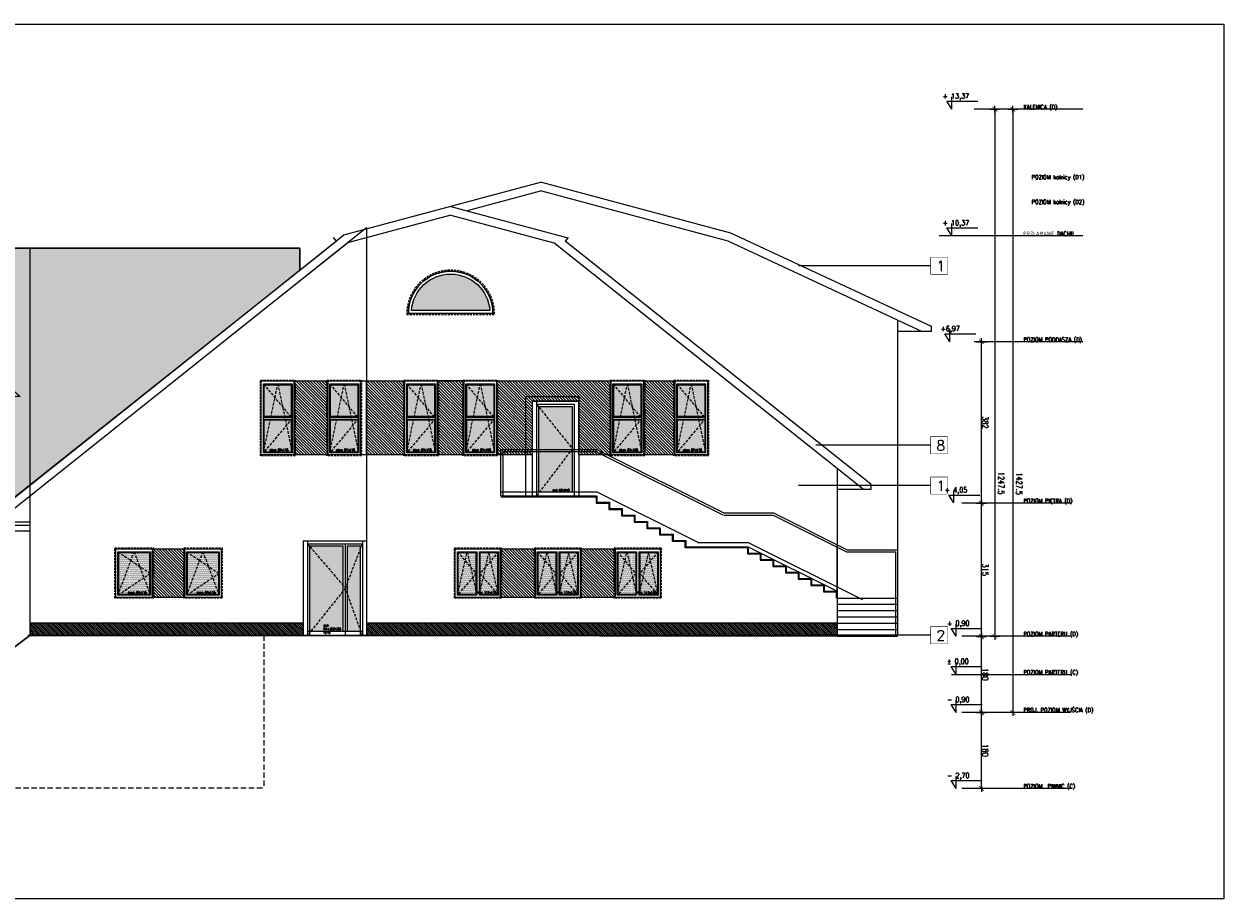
# Model space of a CAD drawing. Header units: millimetres. Extents: x 23192 to 177760, y -399809 to -79279.
# Tile 15 of 256: x 72275 to 75114, y -241823 to -239753. Entities that reach past the tile are written whole.
import ezdxf

# ---------------------------------------------------------------- set-up
doc = ezdxf.new("R2010")
doc.units = ezdxf.units.MM
for name, pattern in [('CACHE', [9.525, 6.35, -3.175]), ('CARKOVANA', [7.5, 5, -2.5]), ('HIDDEN', [9.525, 6.35, -3.175])]:
    doc.linetypes.add(name, pattern=pattern)
doc.layers.get('0').update_dxf_attribs({"lineweight": 0})
for name, color, linetype, lineweight in [('! opisy okien elewacja', 7, 'Continuous', 0), ('!! 0_ Istn-okna', 6, 'Continuous', 13), ('!! 0_ Istn-sciany', 3, 'Continuous', 30), ('!! 0_ WIDOK ELEWACJA', 4, 'Continuous', 0), ('!! 0_Istn-cienka', 4, 'Continuous', 9), ('!! 1_Hatch dach', 252, 'Continuous', 5), ('!! 2_TYNK OBRYS', 252, 'Continuous', 13), ('0-rzedne-blok', 62, 'Continuous', 13)]:
    doc.layers.add(name, color=color, linetype=linetype, lineweight=lineweight)
doc.layers.add('!! 1_ELEWACJA KOLOR', color=7, linetype='Continuous', lineweight=13, true_color=0x6888bb)
doc.layers.add('!! 2_ELEWACJA COKÓŁ', color=9, linetype='Continuous', lineweight=13, true_color=0x808080)
doc.layers.add('!!_1  OPISY ELEWACJE', color=250, linetype='Continuous')
doc.layers.add('ND', color=240, linetype='Continuous', lineweight=0, plot=False)
doc.styles.add('DEUTSCH', font='SIMPLEX8')
doc.styles.add('SIMPLEX', font='simplex.shx', dxfattribs={"width": 0.77})
doc.styles.add('TXT', font='simplex.shx')
doc.dimstyles.new('OL PB 100', dxfattribs={"dimscale": 4, "dimtxt": 3.5, "dimasz": 0.2, "dimexe": 10, "dimexo": 10, "dimgap": 0.5, "dimtad": 1, "dimdec": 1, "dimrnd": 0.5, "dimzin": 9, "dimdsep": 46, "dimtxsty": 'SIMPLEX', "dimblk": 'thick_MSz', "dimcen": 0.05, "dimdle": 8, "dimse1": 1, "dimse2": 1, "dimclrd": 256, "dimclre": 256, "dimclrt": 3, "dimadec": 1, "dimazin": 2, "dimtfac": 1, "dimtdec": 1, "dimtix": 1, "dimtofl": 0, "dimtmove": 2, "dimatfit": 3, "dimldrblk": 'thick_MSz', "dimfxl": 10, "dimfxlon": 1, "dimtolj": 1, "dimlwd": -1, "dimlwe": -1, "dimarcsym": 0})
pattern_1 = [(135, (-125229.0226, -287064.9747), (-2.24506403, -2.24506403), [])]
pattern_2 = [(90, (0, 0), (-1.5875, 0.79375), [0, -1.5875])]

# ---------------------------------------------------------------- blocks, each defined once
blk = doc.blocks.new('okno 87x115')
at = {"layer": '!! 1_Hatch dach', "true_color": 0x575757}
h = blk.add_hatch(dxfattribs=at)
h.set_pattern_fill('DOTS', color=251, angle=90)
h.set_pattern_definition([(90, (14938.2204, -3337.5373), (-1.5875, 0.79375), [0, -1.5875])])
h.paths.add_polyline_path([(3620.1, 6303.3), (3620.1, 6376.3), (3717.1, 6376.3), (3717.1, 6303.3)])
at = {"layer": '!! 0_ Istn-okna', "linetype": 'CARKOVANA', "lineweight": 5}
blk.add_lwpolyline([(3609.1, 6294.3), (3609.1, 6385.3), (3728.1, 6385.3), (3728.1, 6294.3)], close=True, dxfattribs=at)
at = {"layer": '!! 0_ Istn-okna'}
for points in [[(3611.1, 6296.3), (3611.1, 6383.3), (3726.1, 6383.3), (3726.1, 6296.3)], [(3618.1, 6301.3), (3618.1, 6378.3), (3721.1, 6378.3), (3721.1, 6301.3)], [(3620.1, 6303.3), (3620.1, 6376.3), (3719.1, 6376.3), (3719.1, 6303.3)]]:
    blk.add_lwpolyline(points, close=True, dxfattribs=at)
at = {"layer": '!! 1_Hatch dach', "color": 251, "linetype": 'CACHE', "true_color": 0x575757}
for points in [[(3721.1, 6301.3), (3618.1, 6339.8), (3721.1, 6378.3)], [(3618.1, 6301.3), (3669.6, 6378.3), (3721.1, 6301.3)]]:
    blk.add_lwpolyline(points, dxfattribs=at)
at = {"insert": (3711.7, 6324.9), "char_height": 5, "attachment_point": 1, "rotation": 90, "style": 'TXT'}
blk.add_mtext_dynamic_manual_height_columns('okno 87x115', width=52.63, gutter_width=75, heights=[0], dxfattribs=at)
blk = doc.blocks.new('okno 87x178')
at = {"layer": '!! 1_Hatch dach', "true_color": 0x575757}
h = blk.add_hatch(dxfattribs=at)
h.set_pattern_fill('DOTS', color=251, angle=450)
h.set_pattern_definition([(90, (14543.2204, -3002.226), (-1.5875, 0.79375), [0, -1.5875])])
h.paths.add_polyline_path([(3249.1, 6711.6), (3249.1, 6647.6), (3322.1, 6647.6), (3322.1, 6711.6)])
h.paths.add_polyline_path([(3240.1, 6647.6), (3240.1, 6711.6), (3165.1, 6711.6), (3165.1, 6647.6)])
at = {"layer": '!! 0_ Istn-okna', "linetype": 'CARKOVANA', "lineweight": 5}
blk.add_lwpolyline([(3154.1, 6638.6), (3154.1, 6720.6), (3333.1, 6720.6), (3333.1, 6638.6)], close=True, dxfattribs=at)
at = {"layer": '!! 0_ Istn-okna'}
for points in [[(3156.1, 6640.6), (3156.1, 6718.6), (3331.1, 6718.6), (3331.1, 6640.6)], [(3163.1, 6645.6), (3163.1, 6713.6), (3326.1, 6713.6), (3326.1, 6645.6)]]:
    blk.add_lwpolyline(points, close=True, dxfattribs=at)
for points in [[(3242.1, 6647.6), (3165.1, 6647.6), (3165.1, 6711.6), (3242.1, 6711.6)], [(3240.1, 6711.6), (3240.1, 6647.6)], [(3242.1, 6713.6), (3242.1, 6645.6)], [(3247.1, 6713.6), (3247.1, 6645.6)], [(3247.1, 6711.6), (3324.1, 6711.6), (3324.1, 6647.6), (3247.1, 6647.6)], [(3249.1, 6711.6), (3249.1, 6647.6)]]:
    blk.add_lwpolyline(points, dxfattribs=at)
at = {"layer": '!! 1_Hatch dach', "color": 251, "linetype": 'CACHE', "true_color": 0x575757}
for points in [[(3326.1, 6645.6), (3163.1, 6679.6), (3326.1, 6713.6)], [(3163.1, 6645.6), (3244.6, 6713.6), (3326.1, 6645.6)]]:
    blk.add_lwpolyline(points, dxfattribs=at)
at = {"insert": (3316.7, 6660.2), "char_height": 5, "attachment_point": 1, "rotation": 90, "style": 'TXT'}
blk.add_mtext_dynamic_manual_height_columns('okno 87x178', width=52.63, gutter_width=75, heights=[0], dxfattribs=at)
blk = doc.blocks.new('okno 117x115')
at = {"layer": '!! 1_Hatch dach', "true_color": 0x575757}
h = blk.add_hatch(dxfattribs=at)
h.set_pattern_fill('DOTS', color=251, angle=450)
h.set_pattern_definition([(90, (14940.2204, -2514.226), (-1.5875, 0.79375), [0, -1.5875])])
h.paths.add_polyline_path([(3622.1, 7157.8), (3721.1, 7157.8), (3721.1, 7199.6), (3622.1, 7199.6)])
h.paths.add_polyline_path([(3721.1, 7148.4), (3622.1, 7148.4), (3622.1, 7106.6), (3721.1, 7106.6)])
at = {"layer": '!! 0_ Istn-okna', "linetype": 'CARKOVANA', "lineweight": 5}
blk.add_lwpolyline([(3611.1, 7097.6), (3611.1, 7208.6), (3730.1, 7208.6), (3730.1, 7097.6)], close=True, dxfattribs=at)
at = {"layer": '!! 0_ Istn-okna'}
blk.add_lwpolyline([(3613.1, 7099.6), (3613.1, 7206.6), (3728.1, 7206.6), (3728.1, 7099.6)], close=True, dxfattribs=at)
for points in [[(3620.1, 7155.6), (3620.1, 7201.6), (3723.1, 7201.6), (3723.1, 7155.6)], [(3622.1, 7157.8), (3622.1, 7199.6), (3721.1, 7199.6), (3721.1, 7157.8)], [(3620.1, 7155.6), (3723.1, 7155.6)], [(3622.1, 7157.8), (3721.1, 7157.8)], [(3723.1, 7150.6), (3723.1, 7104.6), (3620.1, 7104.6), (3620.1, 7150.6)], [(3620.1, 7150.6), (3723.1, 7150.6)], [(3721.1, 7148.4), (3721.1, 7106.6), (3622.1, 7106.6), (3622.1, 7148.4)], [(3622.1, 7148.4), (3721.1, 7148.4)]]:
    blk.add_lwpolyline(points, dxfattribs=at)
at = {"layer": '!! 1_Hatch dach', "color": 251, "linetype": 'CACHE', "true_color": 0x575757}
for points in [[(3723.1, 7201.6), (3620.1, 7178.6), (3723.1, 7155.6)], [(3620.1, 7201.6), (3671.6, 7157.8), (3723.1, 7201.6)], [(3723.1, 7104.6), (3620.1, 7127.6), (3723.1, 7150.6)], [(3620.1, 7104.6), (3671.6, 7148.4), (3723.1, 7104.6)]]:
    blk.add_lwpolyline(points, dxfattribs=at)
at = {"insert": (3713.7, 7148.2), "char_height": 5, "attachment_point": 1, "rotation": 90, "style": 'TXT'}
blk.add_mtext_dynamic_manual_height_columns('okno 117x115', width=52.63, gutter_width=75, heights=[0], dxfattribs=at)
blk = doc.blocks.new('dz3')
at = {"layer": '!! 1_Hatch dach', "true_color": 0x575757}
h = blk.add_hatch(dxfattribs=at)
h.set_pattern_fill('DOTS', color=251, angle=270)
h.set_pattern_definition(pattern_2)
h.paths.add_polyline_path([(-19431.4, 7310.2), (-19431.4, 7233.2), (-19335.6, 7233.2)], flags=17)
h.paths.add_polyline_path([(-19230.2, 7313.2), (-19431.4, 7313.2), (-19431.4, 7310.2), (-19335.6, 7233.2), (-19323.6, 7233.2)])
h.paths.add_polyline_path([(-19229.4, 7313.2), (-19230.2, 7313.2), (-19323.6, 7233.2), (-19229.4, 7233.2)])
h = blk.add_hatch(dxfattribs=at)
h.set_pattern_fill('DOTS', color=251, angle=270)
h.set_pattern_definition(pattern_2)
h.paths.add_polyline_path([(-19229.4, 7223.2), (-19431.4, 7223.2), (-19431.4, 7193.2), (-19229.4, 7193.2)])
at = {"layer": '!! 0_ Istn-okna'}
for points in [[(-19217.4, 7328.2), (-19441.4, 7328.2)], [(-19441.4, 7328.2), (-19441.4, 7178.2)], [(-19217.4, 7328.2), (-19217.4, 7178.2)], [(-19217.4, 7318.2), (-19441.4, 7318.2)], [(-19229.4, 7313.2), (-19441.4, 7313.2)], [(-19431.4, 7318.2), (-19431.4, 7188.2)], [(-19229.4, 7313.2), (-19229.4, 7233.2)], [(-19224.4, 7318.2), (-19224.4, 7188.2)], [(-19441.4, 7228.2), (-19224.4, 7228.2)], [(-19431.4, 7233.2), (-19229.4, 7233.2)], [(-19431.4, 7223.2), (-19229.4, 7223.2)], [(-19229.4, 7223.2), (-19229.4, 7193.2)], [(-19229.4, 7193.2), (-19441.4, 7193.2)], [(-19217.4, 7188.2), (-19441.4, 7188.2)], [(-19217.4, 7178.2), (-19441.4, 7178.2)]]:
    blk.add_lwpolyline(points, dxfattribs=at)
at = {"layer": '!! 1_Hatch dach', "color": 251, "linetype": 'CACHE', "true_color": 0x575757}
for points in [[(-19224.4, 7318.2), (-19329.4, 7228.2), (-19441.4, 7318.2)], [(-19441.4, 7188.2), (-19329.4, 7228.2), (-19224.4, 7188.2)]]:
    blk.add_lwpolyline(points, dxfattribs=at)
at = {"insert": (-19415.2, 7280.4), "char_height": 5, "attachment_point": 1, "rotation": 270, "style": 'TXT'}
blk.add_mtext_dynamic_manual_height_columns('dz3 90+35(135) x210', width=52.63, gutter_width=75, heights=[0], dxfattribs=at)
blk = doc.blocks.new('drzwi 90x210')
at = {"layer": '!! 1_Hatch dach', "true_color": 0x575757}
h = blk.add_hatch(dxfattribs=at)
h.set_pattern_fill('DOTS', color=251, angle=450)
h.paths.add_polyline_path([(4618.1, 6834.6), (4518.1, 6834.6), (4518.1, 6754.6), (4519.2, 6754.6)])
h.paths.add_polyline_path([(4618.1, 6834.6), (4519.2, 6754.6), (4720.1, 6754.6), (4720.1, 6757.2)])
h.paths.add_polyline_path([(4720.1, 6834.6), (4618.1, 6834.6), (4720.1, 6757.2)], flags=17)
h.paths.add_polyline_path([(4719.9, 6786.1), (4719.9, 6832), (4712.4, 6832), (4712.4, 6786.1)], flags=24)
at = {"layer": '!! 0_ Istn-okna'}
for points in [[(4506.1, 6739.6), (4506.1, 6849.6)], [(4506.1, 6849.6), (4730.1, 6849.6)], [(4730.1, 6739.6), (4730.1, 6849.6)], [(4513.1, 6749.6), (4513.1, 6839.6)], [(4730.1, 6839.6), (4513.1, 6839.6)], [(4518.1, 6754.6), (4518.1, 6834.6)], [(4720.1, 6834.6), (4518.1, 6834.6)], [(4720.1, 6749.6), (4720.1, 6839.6)], [(4506.1, 6749.6), (4730.1, 6749.6)], [(4506.1, 6739.6), (4730.1, 6739.6)], [(4518.1, 6754.6), (4720.1, 6754.6)]]:
    blk.add_lwpolyline(points, dxfattribs=at)
at = {"layer": '!! 1_Hatch dach', "color": 251, "linetype": 'CACHE', "true_color": 0x575757}
blk.add_lwpolyline([(4513.1, 6749.6), (4618.1, 6834.6), (4730.1, 6749.6)], dxfattribs=at)
at = {"insert": (4713.7, 6787.4), "char_height": 5, "attachment_point": 1, "rotation": 90, "style": 'TXT'}
blk.add_mtext_dynamic_manual_height_columns('dz4 90x210', width=52.63, gutter_width=75, heights=[0], dxfattribs=at)
blk = doc.blocks.new('okno polokragle')
at = {"layer": '!! 1_Hatch dach', "true_color": 0x575757}
h = blk.add_hatch(dxfattribs=at)
h.set_pattern_fill('DOTS', color=251, angle=270)
h.set_pattern_definition([(90, (0, 0), (-1.5875, 0.79375), [0, -1.5875])])
h.paths.add_polyline_path([(-18333.5, 7496.3), (-18333.5, 7310.8, 0.927362)])
at = {"layer": '!! 0_ Istn-okna', "linetype": 'CARKOVANA', "lineweight": 5}
blk.add_lwpolyline([(-18343.5, 7506.5), (-18343.5, 7300.6)], dxfattribs=at)
at = {"layer": '!! 0_ Istn-okna'}
for points in [[(-18340.5, 7503.6), (-18340.5, 7303.6)], [(-18333.5, 7496.3), (-18333.5, 7310.8)]]:
    blk.add_lwpolyline(points, dxfattribs=at)
at = {"layer": '!! 0_ Istn-okna', "linetype": 'CARKOVANA', "lineweight": 5}
blk.add_arc((-18340.5, 7403.6), 103, 268.331, 91.669, dxfattribs=at)
at = {"layer": '!! 0_ Istn-okna'}
for radius, start, end in [(100, 270, 90), (93, 274.3167, 85.6833)]:
    blk.add_arc((-18340.5, 7403.6), radius, start, end, dxfattribs=at)
blk = doc.blocks.new('D_kota')
for p, q in [((8.7, 0), (8.7, 23)), ((-0.8, 15), (8.7, 15)), ((8.7, 0), (-0.8, 15))]:
    blk.add_line(p, q)
blk.add_lwpolyline([(-0.8, 15), (57.9, 15)])
at = {"style": 'DEUTSCH', "width": 0.8}
blk.add_attdef('POZ.ARCH', (7.3, 19.7), '', height=10, dxfattribs=at)
blk = doc.blocks.new('thick_MSz')
for p, q in [((-10, 0), (10, 0)), ((0, 15), (0, -15))]:
    blk.add_line(p, q)
at = {"const_width": 2, "elevation": 2}
blk.add_lwpolyline([(-7.1, -7.1), (7.1, 7.1)], dxfattribs=at)
blk = doc.blocks.new('*D3830')
at = {"layer": 'DEFPOINTS', "color": 0, "ltscale": 100, "transparency": 16777216}
for p in [(-7256.9, 8688.1), (-7256.9, 8610.3), (-6009.6, 8600.1)]:
    blk.add_point(p, dxfattribs=at)
at = {"layer": 'ND', "ltscale": 100, "transparency": 16777216}
blk.add_line((-6010.4, 8610.3), (-7256.1, 8610.3), dxfattribs=at)
at = {"layer": 'ND', "ltscale": 100, "transparency": 16777216, "xscale": 0.8, "yscale": 0.8, "zscale": 0.8}
for p, rotation in [((-7256.9, 8610.3), 180.0000000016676), ((-6009.6, 8610.3), 1.667526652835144e-09)]:
    blk.add_blockref('thick_MSz', p, dxfattribs=dict(at, rotation=rotation))
at = {"layer": 'ND', "color": 3, "ltscale": 100, "transparency": 16777216, "insert": (-6894.8, 8595.3), "char_height": 14, "attachment_point": 5, "rotation": 180, "style": 'SIMPLEX'}
blk.add_mtext('\\A1;1247.5', dxfattribs=at)
blk = doc.blocks.new('*D3831')
at = {"layer": 'DEFPOINTS', "color": 0, "ltscale": 100, "transparency": 16777216}
for p in [(-7436.9, 8703.8), (-7256.9, 8703.8), (-7256.9, 8642)]:
    blk.add_point(p, dxfattribs=at)
at = {"layer": 'ND', "ltscale": 100, "transparency": 16777216}
blk.add_line((-7436.1, 8642), (-7257.7, 8642), dxfattribs=at)
at = {"layer": 'ND', "ltscale": 100, "transparency": 16777216, "xscale": 0.8, "yscale": 0.8, "zscale": 0.8}
for p, rotation in [((-7436.9, 8642), 180.0000000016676), ((-7256.9, 8642), 1.667526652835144e-09)]:
    blk.add_blockref('thick_MSz', p, dxfattribs=dict(at, rotation=rotation))
at = {"layer": 'ND', "color": 3, "ltscale": 100, "transparency": 16777216, "insert": (-7346.9, 8633), "char_height": 14, "attachment_point": 5, "rotation": 180, "style": 'SIMPLEX'}
blk.add_mtext('\\A1;180', dxfattribs=at)
blk = doc.blocks.new('*D3832')
at = {"layer": 'DEFPOINTS', "color": 0, "ltscale": 100, "transparency": 16777216}
for p in [(-7256.9, 8703.8), (-6941.9, 8703.8), (-6941.9, 8642)]:
    blk.add_point(p, dxfattribs=at)
at = {"layer": 'ND', "ltscale": 100, "transparency": 16777216}
blk.add_line((-7256.1, 8642), (-6942.7, 8642), dxfattribs=at)
at = {"layer": 'ND', "ltscale": 100, "transparency": 16777216, "xscale": 0.8, "yscale": 0.8, "zscale": 0.8, "rotation": 180}
blk.add_blockref('thick_MSz', (-7256.9, 8642), dxfattribs=at)
at = {"layer": 'ND', "ltscale": 100, "transparency": 16777216, "xscale": 0.8, "yscale": 0.8, "zscale": 0.8}
blk.add_blockref('thick_MSz', (-6941.9, 8642), dxfattribs=at)
at = {"layer": 'ND', "color": 3, "ltscale": 100, "transparency": 16777216, "insert": (-7099.4, 8633), "char_height": 14, "attachment_point": 5, "rotation": 180, "style": 'SIMPLEX'}
blk.add_mtext('\\A1;315', dxfattribs=at)
blk = doc.blocks.new('*D3833')
at = {"layer": 'DEFPOINTS', "color": 0, "ltscale": 100, "transparency": 16777216}
for p in [(-6941.9, 8703.8), (-6559.9, 8703.8), (-6559.9, 8642)]:
    blk.add_point(p, dxfattribs=at)
at = {"layer": 'ND', "ltscale": 100, "transparency": 16777216}
blk.add_line((-6941.1, 8642), (-6560.7, 8642), dxfattribs=at)
at = {"layer": 'ND', "ltscale": 100, "transparency": 16777216, "xscale": 0.8, "yscale": 0.8, "zscale": 0.8, "rotation": 180}
blk.add_blockref('thick_MSz', (-6941.9, 8642), dxfattribs=at)
at = {"layer": 'ND', "ltscale": 100, "transparency": 16777216, "xscale": 0.8, "yscale": 0.8, "zscale": 0.8}
blk.add_blockref('thick_MSz', (-6559.9, 8642), dxfattribs=at)
at = {"layer": 'ND', "color": 3, "ltscale": 100, "transparency": 16777216, "insert": (-6750.9, 8633), "char_height": 14, "attachment_point": 5, "rotation": 180, "style": 'SIMPLEX'}
blk.add_mtext('\\A1;382', dxfattribs=at)
blk = doc.blocks.new('*D3834')
at = {"layer": 'DEFPOINTS', "color": 0, "ltscale": 100, "transparency": 16777216}
for p in [(-7616.9, 8679.3), (-7436.9, 8679.3), (-7436.9, 8642)]:
    blk.add_point(p, dxfattribs=at)
at = {"layer": 'ND', "ltscale": 100, "transparency": 16777216}
blk.add_line((-7616.1, 8642), (-7437.7, 8642), dxfattribs=at)
at = {"layer": 'ND', "ltscale": 100, "transparency": 16777216, "xscale": 0.8, "yscale": 0.8, "zscale": 0.8}
for p, rotation in [((-7616.9, 8642), 180.0000000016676), ((-7436.9, 8642), 1.667526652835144e-09)]:
    blk.add_blockref('thick_MSz', p, dxfattribs=dict(at, rotation=rotation))
at = {"layer": 'ND', "color": 3, "ltscale": 100, "transparency": 16777216, "insert": (-7526.9, 8633), "char_height": 14, "attachment_point": 5, "rotation": 180, "style": 'SIMPLEX'}
blk.add_mtext('\\A1;180', dxfattribs=at)
blk = doc.blocks.new('*D3835')
at = {"layer": 'DEFPOINTS', "color": 0, "ltscale": 100, "transparency": 16777216}
for p in [(-7436.9, 8688.1), (-7436.9, 8567.8), (-6009.6, 8557.6)]:
    blk.add_point(p, dxfattribs=at)
at = {"layer": 'ND', "ltscale": 100, "transparency": 16777216}
blk.add_line((-6010.4, 8567.8), (-7436.1, 8567.8), dxfattribs=at)
at = {"layer": 'ND', "ltscale": 100, "transparency": 16777216, "xscale": 0.8, "yscale": 0.8, "zscale": 0.8}
for p, rotation in [((-7436.9, 8567.8), 180.0000000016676), ((-6009.6, 8567.8), 1.667526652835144e-09)]:
    blk.add_blockref('thick_MSz', p, dxfattribs=dict(at, rotation=rotation))
at = {"layer": 'ND', "color": 3, "ltscale": 100, "transparency": 16777216, "insert": (-6895.9, 8552.8), "char_height": 14, "attachment_point": 5, "rotation": 180, "style": 'SIMPLEX'}
blk.add_mtext('\\A1;1427.5', dxfattribs=at)
blk = doc.blocks.new('BLOK POZIOMY SALA GIMNASTYCZNA')
for p, q in [((-7616.85, 8430.57), (-7616.85, 8688.11)), ((-7436.85, 8430.57), (-7436.85, 8688.11)), ((-7256.85, 8430.57), (-7256.85, 8688.11)), ((-6941.85, 8430.57), (-6941.85, 8688.11)), ((-6559.85, 8401.77), (-6559.85, 8659.32)), ((-6309.42, 8401.77), (-6309.42, 8659.32)), ((-6009.57, 8401.77), (-6009.57, 8659.32))]:
    blk.add_line(p, q)
for points in [[(-6309.42, 8401.77), (-6309.42, 8741.67)], [(-7346.85, 8712.69), (-7346.85, 8429.66)]]:
    blk.add_lwpolyline(points)
at = {"layer": '0-rzedne-blok'}
ref = blk.add_blockref('D_kota', (-7616.85, 8712.69), dxfattribs=dict(at, xscale=1.250000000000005, yscale=1.250000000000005, zscale=1.250000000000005, rotation=270))
ref.add_attrib('POZ.ARCH', '- 2,70  ', (-7592.27, 8723.52), dxfattribs={"layer": '0', "height": 12.5, "rotation": 270, "style": 'DEUTSCH', "width": 0.8})
ref = blk.add_blockref('D_kota', (-7436.85, 8712.69), dxfattribs=dict(at, xscale=1.250000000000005, yscale=1.250000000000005, zscale=1.250000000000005, rotation=270))
ref.add_attrib('POZ.ARCH', '- 0,90  ', (-7412.27, 8723.52), dxfattribs={"layer": '0', "height": 12.5, "rotation": 270, "style": 'DEUTSCH', "width": 0.8})
ref = blk.add_blockref('D_kota', (-7346.85, 8712.69), dxfattribs=dict(at, xscale=1.250000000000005, yscale=1.250000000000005, zscale=1.250000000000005, rotation=270))
ref.add_attrib('POZ.ARCH', '%%p 0,00  ', (-7322.27, 8723.52), dxfattribs={"layer": '0', "height": 12.5, "rotation": 270, "style": 'DEUTSCH', "width": 0.8})
ref = blk.add_blockref('D_kota', (-7256.85, 8712.69), dxfattribs=dict(at, xscale=1.250000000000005, yscale=1.250000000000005, zscale=1.250000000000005, rotation=270))
ref.add_attrib('POZ.ARCH', '+ 0,90  ', (-7232.27, 8723.52), dxfattribs={"layer": '0', "height": 12.5, "rotation": 270, "style": 'DEUTSCH', "width": 0.8})
ref = blk.add_blockref('D_kota', (-6941.38, 8718.1), dxfattribs=dict(at, xscale=1.250000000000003, yscale=1.250000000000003, zscale=1.250000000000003, rotation=269.9999999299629))
ref.add_attrib('POZ.ARCH', '+ 4,05', (-6916.8, 8728.93), dxfattribs={"layer": '0', "height": 12.5, "rotation": 270, "style": 'DEUTSCH', "width": 0.8})
ref = blk.add_blockref('D_kota', (-6559.85, 8727.86), dxfattribs=dict(at, xscale=1.250000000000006, yscale=1.250000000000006, zscale=1.250000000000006, rotation=270))
ref.add_attrib('POZ.ARCH', '+6,97', (-6535.27, 8738.69), dxfattribs={"layer": '0', "height": 12.5, "rotation": 270, "style": 'DEUTSCH', "width": 0.8})
ref = blk.add_blockref('D_kota', (-6309.42, 8723.05), dxfattribs=dict(at, xscale=1.250000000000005, yscale=1.250000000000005, zscale=1.250000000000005, rotation=270))
ref.add_attrib('POZ.ARCH', '+ 10,37', (-6284.84, 8733.88), dxfattribs={"layer": '0', "height": 12.5, "rotation": 270, "style": 'DEUTSCH', "width": 0.8})
ref = blk.add_blockref('D_kota', (-6009.57, 8723.05), dxfattribs=dict(at, xscale=1.250000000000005, yscale=1.250000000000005, zscale=1.250000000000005, rotation=270))
ref.add_attrib('POZ.ARCH', '+ 13,37', (-5984.99, 8733.88), dxfattribs={"layer": '0', "height": 12.5, "rotation": 270, "style": 'DEUTSCH', "width": 0.8})
at = {"style": 'SIMPLEX', "width": 0.77}
for s, p in [('POZIOM  PIWNIC (C)', (-7616.31, 8542.85)), ('PROJ. POZIOM WYJŚCIA (D)', (-7436.31, 8542.85)), ('POZIOM PARTERU (C)', (-7346.85, 8542.85)), ('POZIOM PARTERU (D)', (-7256.31, 8542.85)), ('POZIOM PIĘTRA (D)', (-6941.31, 8542.85)), ('POZIOM PODDASZA (D)', (-6559.85, 8542.85)), ('PRZŁAMANIE DACHU', (-6309.42, 8542.85)), ('POZIOM kalnicy (D2)', (-6234.21, 8523.33, -0.04)), ('POZIOM kalnicy (D1)', (-6175.6, 8523.33, -0.04)), ('KALENICA (D)', (-6009.57, 8542.85))]:
    blk.add_text(s, height=10, rotation=270, dxfattribs=at).set_placement(p)
at = {"layer": 'ND', "ltscale": 100}
for base, p1, p2, picture, middle in [((-7256.85, 8641.97), (-7436.85, 8703.84), (-7256.85, 8703.84), '*D3831', (-7346.85, 8632.97)), ((-7436.85, 8641.97), (-7616.85, 8679.26), (-7436.85, 8679.26), '*D3834', (-7526.85, 8632.97))]:
    dim = blk.add_linear_dim(base=base, p1=p1, p2=p2, angle=0, dimstyle='OL PB 100', dxfattribs=at)
    dim.commit()
    dim.dimension.update_dxf_attribs({"geometry": picture, "text_midpoint": middle})
for base, p1, p2, picture, middle in [((-7436.85, 8567.75), (-6009.57, 8557.61), (-7436.85, 8688.11), '*D3835', (-6895.9, 8552.8)), ((-7256.85, 8610.27), (-6009.57, 8600.13), (-7256.85, 8688.11), '*D3830', (-6894.77, 8595.31))]:
    dim = blk.add_linear_dim(base=base, p1=p1, p2=p2, angle=0, dimstyle='OL PB 100', dxfattribs=at)
    dim.commit()
    dim.dimension.update_dxf_attribs({"geometry": picture, "text_midpoint": middle, "dimtype": 160})
for base, p1, p2, picture, middle in [((-6941.85, 8641.97), (-7256.85, 8703.84), (-6941.85, 8703.84), '*D3832', (-7099.35, 8632.97)), ((-6559.85, 8641.97), (-6941.85, 8703.84), (-6559.85, 8703.84), '*D3833', (-6750.85, 8632.97))]:
    dim = blk.add_linear_dim(base=base, p1=p1, p2=p2, dimstyle='OL PB 100', dxfattribs=at)
    dim.commit()
    dim.dimension.update_dxf_attribs({"geometry": picture, "text_midpoint": middle})

msp = doc.modelspace()

# ---------------------------------------------------------------- hatches: boundary and pattern name
at = {"layer": '!! 1_ELEWACJA KOLOR', "true_color": 0x315442}
h = msp.add_hatch(dxfattribs=at)
h.set_pattern_fill('ANSI31', color=129, scale=1.5, angle=-90)
h.paths.add_polyline_path([(72914.56575, -240597.35053), (72993.56575, -240597.35053), (72993.56575, -240772.35053), (72914.56575, -240772.35053)])
h = msp.add_hatch(dxfattribs=at)
h.set_pattern_fill('ANSI31', color=129, scale=1.5, angle=-90)
h.paths.add_polyline_path([(73085.56575, -240597.35053), (73175.56575, -240597.35053), (73175.56575, -240772.35053), (73085.56575, -240772.35053)])
h = msp.add_hatch(dxfattribs=at)
h.set_pattern_fill('ANSI31', color=129, scale=1.5, angle=-90)
h.paths.add_polyline_path([(73253.56575, -240597.35053), (73315.56575, -240597.35053), (73315.56575, -240772.35053), (73253.56575, -240772.35053)])
h = msp.add_hatch(dxfattribs=at)
h.set_pattern_fill('ANSI31', color=129, scale=1.5, angle=-90)
h.paths.add_polyline_path([(73393.56575, -240597.35053), (73663.56575, -240597.35053), (73663.56575, -240772.35053), (73587.56575, -240772.35053), (73587.56575, -240645.35053), (73477.56575, -240645.35053), (73477.56575, -240772.35053), (73393.56575, -240772.35053)])
h = msp.add_hatch(dxfattribs=at)
h.set_pattern_fill('ANSI31', color=129, scale=1.5, angle=-90)
h.paths.add_polyline_path([(73741.56575, -240597.35053), (73814.56575, -240597.35053), (73814.56575, -240772.35053), (73741.56575, -240772.35053)])
h = msp.add_hatch(dxfattribs=at)
h.set_pattern_fill('ANSI31', color=129, scale=1.5, angle=-90)
h.paths.add_polyline_path([(72579.25437, -240994.35053), (72654.87712, -240994.35053), (72654.87712, -241109.35053), (72579.25437, -241109.35053)])
h = msp.add_hatch(dxfattribs=at)
h.set_pattern_fill('ANSI31', color=129, scale=1.5, angle=-90)
h.paths.add_polyline_path([(73402.56575, -240994.35053), (73484.56575, -240994.35053), (73484.56575, -241109.35053), (73402.56575, -241109.35053)])
h = msp.add_hatch(dxfattribs=at)
h.set_pattern_fill('ANSI31', color=129, scale=1.5, angle=-90)
h.paths.add_polyline_path([(73591.56575, -240994.35053), (73673.56575, -240994.35053), (73673.56575, -241109.35053), (73591.56575, -241109.35053)])
at = {"layer": '!! 1_Hatch dach', "true_color": 0x990000}
h = msp.add_hatch(dxfattribs=at)
h.set_pattern_fill('AR-B88', color=14, scale=0.1, angle=180)
h.paths.add_polyline_path([(72927.56575, -240334.81569), (72927.56575, -240283.45875), (70029.74705, -240283.45875), (70486.77269, -240663.10684), (70479.56575, -240671.75065), (70479.56575, -240683.73925), (70401.56575, -240683.73925), (70401.56575, -240931.22218), (70661.56575, -240931.22218), (70661.56575, -240634.35053), (70630.45126, -240634.35053), (70998.56575, -240310.40979), (71366.68023, -240634.35053), (71334.56575, -240634.35053), (71334.56575, -240931.22218), (71560.56575, -240931.22218), (71560.56575, -240634.35053), (71529.45126, -240634.35053), (71897.56575, -240310.40979), (72265.68023, -240634.35053), (72234.56575, -240634.35053), (72234.56575, -240886.35018)])
at = {"layer": '!! 2_ELEWACJA COKÓŁ', "true_color": 0x2b2b2c}
h = msp.add_hatch(dxfattribs=at)
h.set_pattern_fill('ANSI31', color=250, angle=90)
h.set_pattern_definition(pattern_1)
h.paths.add_polyline_path([(72288.56575, -241169.35053), (72288.56575, -241199.35053), (72935.56575, -241199.35053), (72935.56575, -241169.35053)])
h = msp.add_hatch(dxfattribs=at)
h.set_pattern_fill('ANSI31', color=250, angle=90)
h.set_pattern_definition(pattern_1)
h.paths.add_polyline_path([(73085.56575, -241169.35053), (73085.56575, -241199.35053), (74198.56575, -241199.35053), (74198.56575, -241169.35053)])

# ---------------------------------------------------------------- linework, layer by layer
at = {"layer": '! opisy okien elewacja'}
for points in [[(68230.46845, -241822.67692), (68230.46845, -239752.90582), (75114.13549, -239752.90582), (75114.13549, -241822.67692)], [(72927.56575, -240334.81569), (72927.56575, -240283.45875), (70029.74705, -240283.45875), (70486.77269, -240663.10684), (70479.56575, -240671.75065), (70479.56575, -240683.73925), (70401.56575, -240683.73925), (70401.56575, -240931.22218), (70661.56575, -240931.22218), (70661.56575, -240634.35053), (70630.45126, -240634.35053), (70998.56575, -240310.40979), (71366.68023, -240634.35053), (71334.56575, -240634.35053), (71334.56575, -240931.22218), (71560.56575, -240931.22218), (71560.56575, -240634.35053), (71529.45126, -240634.35053), (71897.56575, -240310.40979), (72265.68023, -240634.35053), (72234.56575, -240634.35053), (72234.56575, -240886.35018)]]:
    msp.add_lwpolyline(points, close=True, dxfattribs=at)
for points in [[(73315.56575, -240597.35053), (73253.56575, -240597.35053)], [(74198.56575, -241094.35053), (74198.56575, -240984.35053)]]:
    msp.add_lwpolyline(points, dxfattribs=at)
at = {"layer": '!! 0_ Istn-sciany'}
for points in [[(72288.56575, -241199.35053), (71930.47023, -241469.35053)], [(73449.56575, -241199.35053), (72284.56575, -241199.35053)], [(72288.56575, -241199.35053), (74341.56575, -241199.35053)], [(74341.56575, -241201.35053), (74198.56575, -241201.35053), (73075.56575, -241199.35053)]]:
    msp.add_lwpolyline(points, dxfattribs=at)
at = {"layer": '!! 0_ WIDOK ELEWACJA'}
for points in [[(73499.56573, -240126.78973), (73031.29255, -240252.26315)], [(73499.56573, -240147.49525), (73323.20278, -240194.75156)], [(73499.56573, -240126.78973), (73946.97397, -240246.6724)], [(73499.56573, -240147.49525), (73940.10743, -240265.53805)], [(73284.56575, -240205.10433), (73040.48984, -240270.50427)], [(73284.56575, -240184.3988), (73561.8542, -240258.69802)], [(73284.56575, -240205.10433), (73528.64166, -240270.50427)], [(72212.65319, -240929.35053), (73085.56575, -240234.62993)], [(73085.56575, -240234.62993), (73085.56575, -241199.35053)], [(72741.26175, -240483.08854), (73031.29255, -240252.26315)], [(73006.86219, -240258.17644), (73013.45459, -240266.45976)], [(73562.26931, -240258.17644), (73555.6769, -240266.45976)], [(73940.10743, -240265.53805), (74399.9758, -240479.97819)], [(73946.97397, -240246.6724), (74421.56575, -240467.97819)], [(70013.34799, -240283.45875), (72927.56575, -240283.45875)], [(72180.53605, -240929.35053), (73013.45459, -240266.45976)], [(72288.56575, -240283.45875), (72288.56575, -241199.35053)], [(72755.82567, -240497.05854), (73040.48984, -240270.50427)], [(72927.56575, -240283.45875), (72927.56575, -240334.81569)], [(74261.52653, -240853.78174), (73528.64166, -240270.50427)], [(74278.56575, -240841.78174), (73555.6769, -240266.45976)], [(73384.56575, -240437.56801), (73184.56575, -240437.56801)], [(74341.56575, -240452.74113), (74341.56575, -241199.35053)], [(74341.56575, -240452.74113), (74341.56575, -241199.35053)], [(74399.9758, -240479.97819), (74341.56575, -240479.97819)], [(74421.56575, -240467.97819), (74421.56575, -240479.97819), (74399.9758, -240479.97819)], [(73462.56575, -240869.35053), (73462.56575, -240634.35053), (73587.56575, -240634.35053), (73587.56575, -240869.35053)], [(74198.56575, -240803.67345), (74198.56575, -241199.35053)], [(74256.9758, -240853.78174), (74198.56575, -240853.78174)], [(74278.56575, -240841.78174), (74278.56575, -240853.78174), (74256.9758, -240853.78174)], [(72288.56575, -240931.22218), (72229.56575, -240931.22218)], [(72288.56575, -240938.97147), (72229.56575, -240938.97147)], [(72288.56575, -240952.48432), (72229.56575, -240952.48432)], [(73484.56575, -240994.35053), (73591.56575, -240994.35053), (73591.56575, -241109.35053), (73484.56575, -241109.35053)], [(72288.56575, -241169.35053), (72935.56575, -241169.35053)], [(73085.56575, -241169.35053), (74198.56575, -241169.35053)], [(72847.56575, -241199.35053), (74341.56575, -241199.35053)]]:
    msp.add_lwpolyline(points, dxfattribs=at)
for points in [[(72836.56575, -240772.35053), (72836.56575, -240597.35053), (72914.56575, -240597.35053), (72914.56575, -240772.35053)], [(72993.56575, -240772.35053), (72993.56575, -240597.35053), (73071.56575, -240597.35053), (73071.56575, -240772.35053)], [(73175.56575, -240772.35053), (73175.56575, -240597.35053), (73253.56575, -240597.35053), (73253.56575, -240772.35053)], [(73315.56575, -240772.35053), (73315.56575, -240597.35053), (73393.56575, -240597.35053), (73393.56575, -240772.35053)], [(73663.56575, -240772.35053), (73663.56575, -240597.35053), (73741.56575, -240597.35053), (73741.56575, -240772.35053)], [(73814.56575, -240772.35053), (73814.56575, -240597.35053), (73892.56575, -240597.35053), (73892.56575, -240772.35053)], [(72492.25437, -241109.35053), (72492.25437, -240994.35053), (72579.25437, -240994.35053), (72579.25437, -241109.35053)], [(72654.87712, -241109.35053), (72654.87712, -240994.35053), (72741.87712, -240994.35053), (72741.87712, -241109.35053)], [(73295.56575, -241109.35053), (73295.56575, -240994.35053), (73402.56575, -240994.35053), (73402.56575, -241109.35053)], [(73673.56575, -241109.35053), (73673.56575, -240994.35053), (73780.56575, -240994.35053), (73780.56575, -241109.35053)]]:
    msp.add_lwpolyline(points, close=True, dxfattribs=at)
msp.add_arc((73284.56575, -240437.56801), 100, 0, 180, dxfattribs=at)
at = {"layer": '!! 0_Istn-cienka'}
for points in [[(73403.56575, -240869.35053), (73403.56575, -240759.35053), (73630.56575, -240759.35053)], [(73408.56575, -240869.35053), (73408.56575, -240764.35053), (73629.38541, -240764.35053)], [(73628.32968, -240763.82267), (73928.32968, -240913.82267)], [(73630.56575, -240759.35053), (73930.56575, -240909.35053)], [(73403.56575, -240859.35053), (73630.56575, -240859.35053)], [(73630.56575, -240859.35053), (73870.56575, -240979.35053)], [(73403.56575, -240869.35053), (73628.56575, -240869.35053)], [(73403.56575, -240871.35053), (73628.56575, -240871.35053)], [(73408.56575, -240869.35053), (73628.56575, -240869.35053)], [(73628.56575, -240869.35053), (73628.56575, -240886.35053), (73658.56575, -240886.35053), (73658.56575, -240901.35053), (73688.56575, -240901.35053), (73688.56575, -240916.35053), (73718.56575, -240916.35053), (73718.56575, -240931.35053), (73748.56575, -240931.35053), (73748.56575, -240946.35053), (73778.56575, -240946.35053), (73778.56575, -240961.35053), (73808.56575, -240961.35053), (73808.56575, -240976.35053), (73838.56575, -240976.35053), (73838.56575, -240991.35053)], [(73630.56575, -240869.35053), (73630.56575, -240884.35053), (73660.56575, -240884.35053), (73660.56575, -240899.35053), (73690.56575, -240899.35053), (73690.56575, -240914.35053), (73720.56575, -240914.35053), (73720.56575, -240929.35053), (73750.56575, -240929.35053), (73750.56575, -240944.35053), (73780.56575, -240944.35053), (73780.56575, -240959.35053), (73810.56575, -240959.35053), (73810.56575, -240974.35053), (73840.56575, -240974.35053), (73840.56575, -240989.35053)], [(73930.56575, -240909.35053), (74048.56575, -240909.35053)], [(73930.56575, -240914.35053), (74047.38541, -240914.35053)], [(74047.38541, -240914.35053), (74221.38541, -241001.35053)], [(74048.56575, -240909.35053), (74222.56575, -240996.35053)], [(73838.56575, -240989.35053), (73988.56575, -240989.35053)], [(73838.56575, -240991.35053), (73988.56575, -240991.35053)], [(73868.56575, -240979.35053), (73988.56575, -240979.35053)], [(73986.56575, -240989.35053), (73986.56575, -241006.35053), (74016.56575, -241006.35053), (74016.56575, -241021.35053), (74046.56575, -241021.35053), (74046.56575, -241036.35053), (74076.56575, -241036.35053), (74076.56575, -241051.35053), (74106.56575, -241051.35053), (74106.56575, -241066.35053), (74136.56575, -241066.35053), (74136.56575, -241081.35053), (74166.56575, -241081.35053), (74166.56575, -241096.35053), (74196.56575, -241096.35053), (74196.56575, -241111.35053)], [(73988.56575, -240979.35053), (74258.56575, -241114.35053)], [(73988.56575, -240989.35053), (73988.56575, -241004.35053), (74018.56575, -241004.35053), (74018.56575, -241019.35053), (74048.56575, -241019.35053), (74048.56575, -241034.35053), (74078.56575, -241034.35053), (74078.56575, -241049.35053), (74108.56575, -241049.35053), (74108.56575, -241064.35053), (74138.56575, -241064.35053), (74138.56575, -241079.35053), (74168.56575, -241079.35053), (74168.56575, -241094.35053), (74198.56575, -241094.35053), (74198.56575, -241109.35053)], [(73988.56575, -240989.35053), (74198.56575, -241094.35053)], [(74221.38541, -241001.35053), (74336.56575, -241001.35053), (74336.56575, -241199.35053)], [(74222.56575, -240996.35053), (74341.56575, -240996.35053), (74341.56575, -241199.35053)], [(74198.57436, -241111.35053), (74341.56575, -241111.35053), (74341.56575, -241141.35053)], [(74198.57436, -241111.35053), (74198.57436, -241141.35053)], [(74341.56575, -241126.35053), (74198.56575, -241126.35053)], [(74341.56575, -241141.35053), (74198.56575, -241141.35053)], [(74341.56575, -241156.35053), (74198.56575, -241156.35053)], [(74341.56575, -241171.35053), (74198.56575, -241171.35053)], [(74341.56575, -241186.35053), (74198.56575, -241186.35053)], [(74341.56575, -241201.35053), (74198.56575, -241201.35053)]]:
    msp.add_lwpolyline(points, dxfattribs=at)
at = {"layer": '!! 0_Istn-cienka', "linetype": 'HIDDEN', "ltscale": 2}
for points in [[(72842.56575, -241199.35053), (72842.56575, -241559.35053)], [(70406.94428, -241559.35053), (72842.56575, -241559.35053)]]:
    msp.add_lwpolyline(points, dxfattribs=at)
at = {"layer": '!! 2_TYNK OBRYS'}
for points in [[(72914.56575, -240597.35053), (72993.56575, -240597.35053), (72993.56575, -240772.35053), (72914.56575, -240772.35053)], [(73071.56575, -240597.35053), (73085.56575, -240597.35053), (73085.56575, -240772.35053), (73071.56575, -240772.35053)], [(73085.56575, -240597.35053), (73175.56575, -240597.35053), (73175.56575, -240772.35053), (73085.56575, -240772.35053)], [(73253.56575, -240597.35053), (73315.56575, -240597.35053), (73315.56575, -240772.35053), (73253.56575, -240772.35053)], [(73393.56575, -240597.35053), (73663.56575, -240597.35053), (73663.56575, -240772.35053), (73587.56575, -240772.35053), (73587.56575, -240645.35053), (73477.56575, -240645.35053), (73477.56575, -240772.35053), (73393.56575, -240772.35053)], [(73741.56575, -240597.35053), (73814.56575, -240597.35053), (73814.56575, -240772.35053), (73741.56575, -240772.35053)], [(72579.25437, -240994.35053), (72654.87712, -240994.35053), (72654.87712, -241109.35053), (72579.25437, -241109.35053)], [(73402.56575, -240994.35053), (73484.56575, -240994.35053), (73484.56575, -241109.35053), (73402.56575, -241109.35053)], [(73591.56575, -240994.35053), (73673.56575, -240994.35053), (73673.56575, -241109.35053), (73591.56575, -241109.35053)]]:
    msp.add_lwpolyline(points, close=True, dxfattribs=at)
at = {"layer": '!!_1  OPISY ELEWACJE', "const_width": 1.2}
for points in [[(74420.11566, -240345.16872), (74420.11566, -240304.62393), (74459.83, -240304.62393), (74459.83, -240345.16872)], [(74420.11566, -240345.16872), (74420.11566, -240304.62393), (74459.83, -240304.62393), (74459.83, -240345.16872)], [(74420.11566, -240769.70388), (74420.11566, -240729.15909), (74459.83, -240729.15909), (74459.83, -240769.70388)], [(74420.11566, -240769.70388), (74420.11566, -240729.15909), (74459.83, -240729.15909), (74459.83, -240769.70388)], [(74420.11566, -240865.1456), (74420.11566, -240824.60081), (74459.83, -240824.60081), (74459.83, -240865.1456)], [(74420.11566, -240865.1456), (74420.11566, -240824.60081), (74459.83, -240824.60081), (74459.83, -240865.1456)], [(74420.11566, -241219.08913), (74420.11566, -241178.54434), (74459.83, -241178.54434), (74459.83, -241219.08913)], [(74420.11566, -241219.08913), (74420.11566, -241178.54434), (74459.83, -241178.54434), (74459.83, -241219.08913)]]:
    msp.add_lwpolyline(points, close=True, dxfattribs=at)
at = {"layer": '!!_1  OPISY ELEWACJE'}
for points in [[(74420.11566, -240324.89633), (74107.17992, -240324.89633)], [(74420.11566, -240749.43149), (74148.85786, -240749.43149)], [(74420.11566, -240844.87321), (74107.17992, -240844.87321)], [(74420.11566, -241198.81673), (74176.50443, -241198.81673)]]:
    msp.add_lwpolyline(points, dxfattribs=at)

# ---------------------------------------------------------------- block references
at = {"layer": '! opisy okien elewacja'}
for name, p, rotation in [('BLOK POZIOMY SALA GIMNASTYCZNA', (83182.31078, -233944.49632), 90), ('okno 87x178', (66195.98209, -237441.2633), 270), ('okno 87x178', (66352.98209, -237441.2633), 270), ('okno 87x178', (66534.98209, -237441.2633), 270), ('okno 87x178', (66674.98209, -237441.2633), 270), ('okno 87x178', (67022.98209, -237441.2633), 270), ('okno 87x178', (67173.98209, -237441.2633), 270), ('drzwi 90x210', (66737.98209, -236139.28848), 270), ('dz3', (80263.80503, -221757.95792), 90), ('okno 87x115', (66195.98209, -237383.2633), 270), ('okno 87x115', (66358.60484, -237383.2633), 270), ('okno 117x115', (66195.98209, -237381.2633), 270), ('okno 117x115', (66384.98209, -237381.2633), 270), ('okno 117x115', (66573.98209, -237381.2633), 270)]:
    msp.add_blockref(name, p, dxfattribs=dict(at, rotation=rotation))
at = {"layer": '! opisy okien elewacja', "xscale": -1, "rotation": 270}
msp.add_blockref('okno polokragle', (65880.98209, -222097.02192), dxfattribs=at)

# ---------------------------------------------------------------- texts
at = {"layer": '!!_1  OPISY ELEWACJE', "char_height": 24, "attachment_point": 1, "style": 'TXT'}
for s, insert in [('1', (74433.81758, -240313.29256)), ('8', (74433.81758, -240737.82772)), ('1', (74433.81758, -240833.26944)), ('2', (74433.81758, -241187.21296))]:
    msp.add_mtext_dynamic_manual_height_columns(s, width=40.5447886, gutter_width=90, heights=[0], dxfattribs=dict(at, insert=insert))

doc.saveas('drawing.dxf')
